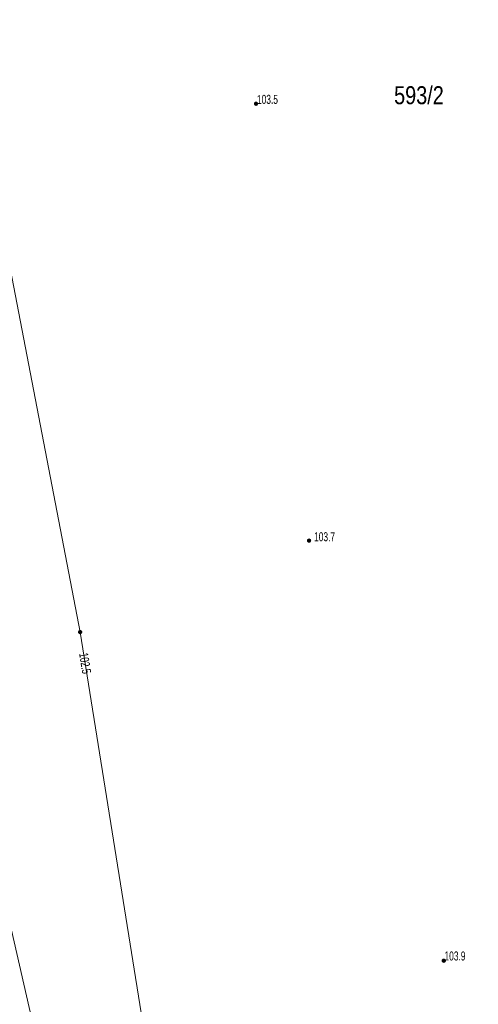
# Model space of a CAD drawing. Header units: inches. Extents: x 6497603 to 6502483, y 5925790 to 5934357.
# Tile 254 of 256: x 6501013 to 6501051, y 5927032 to 5927114. Entities that reach past the tile are written whole.
import ezdxf
from ezdxf.enums import TextEntityAlignment as Align

# ---------------------------------------------------------------- set-up
doc = ezdxf.new("R2010")
doc.units = ezdxf.units.IN
doc.header["$MEASUREMENT"] = 0
for name, color, linetype in [('211-numer działki ewidencyjnej', 7, 'Continuous'), ('pikieta naturalna', 7, 'Continuous'), ('pikieta naturalna-Atr2', 7, 'Continuous'), ('przewód kanalizacyjny', 7, 'Continuous'), ('przewód telekomunikacyjny podziemny', 7, 'Continuous'), ('rzędna', 7, 'Continuous'), ('rzędna-Atr2', 7, 'Continuous')]:
    doc.layers.add(name, color=color, linetype=linetype)
doc.styles.get("Standard").update_dxf_attribs({"font": 'arial.ttf'})

# ---------------------------------------------------------------- blocks, each defined once
blk = doc.blocks.new('PW01')
at = {"linetype": 'Continuous', "lineweight": 13}
h = blk.add_hatch(color=0, dxfattribs=at)
edge = h.paths.add_edge_path()
edge.add_arc((0, 0), 0.18, 0, 360)

msp = doc.modelspace()

# ---------------------------------------------------------------- linework, layer by layer
at = {"layer": 'przewód kanalizacyjny', "color": 34, "linetype": 'Continuous', "lineweight": 18, "flags": 128}
msp.add_lwpolyline([(6501003.95, 5927073.51), (6501025.81, 5926978.07), (6501035.87, 5926937.23), (6501039.66, 5926890.33), (6501042.57, 5926877.1), (6501036.67, 5926815.74), (6501025.75, 5926759.78), (6501010.3, 5926664.16), (6500995.69, 5926573.15), (6500985.69, 5926516.13), (6500980.52, 5926488.69), (6501036.78, 5926481.38)], dxfattribs=at)
at = {"layer": 'przewód telekomunikacyjny podziemny', "color": 30, "linetype": 'Continuous', "lineweight": 18, "flags": 128}
msp.add_lwpolyline([(6500929.05, 5927241.84), (6500960.76, 5927213.18), (6500969.75, 5927203.83), (6500976.03, 5927192.74), (6500991.19, 5927156.86), (6501009.09, 5927107.92), (6501017.71, 5927063.32), (6501024.89, 5927018.63), (6501034.29, 5926961.48), (6501039.84, 5926917.79), (6501045.09, 5926909.14), (6501045.07, 5926901.09), (6501050.9, 5926864.03), (6501044.69, 5926815.36), (6501035.71, 5926766.18)], dxfattribs=at)

# ---------------------------------------------------------------- block references
at = {"layer": 'pikieta naturalna', "color": 7, "linetype": 'Continuous', "lineweight": 13}
for p in [(6501032.37, 5927107.33), (6501036.79, 5927070.94), (6501048.02, 5927035.95)]:
    msp.add_blockref('PW01', p, dxfattribs=at)
at = {"layer": 'rzędna', "color": 30, "linetype": 'Continuous', "lineweight": 18}
msp.add_blockref('PW01', (6501017.71, 5927063.32), dxfattribs=at)

# ---------------------------------------------------------------- texts
at = {"layer": '211-numer działki ewidencyjnej', "color": 3, "linetype": 'Continuous', "lineweight": 18, "width": 0.79}
msp.add_text('593/2', height=1.5, dxfattribs=at).set_placement((6501043.88, 5927107.29))
at = {"layer": 'pikieta naturalna-Atr2', "color": 7, "width": 0.667}
for s, p in [('103.5', (6501032.45, 5927107.32)), ('103.7', (6501037.21, 5927070.89)), ('103.9', (6501048.08, 5927035.97))]:
    msp.add_text(s, height=0.75, dxfattribs=at).set_placement(p)
at = {"layer": 'rzędna-Atr2', "color": 30, "width": 0.667}
msp.add_text('102.5', height=0.75, rotation=279.127, dxfattribs=at).set_placement((6501017.99, 5927061.59), align=Align.MIDDLE_LEFT)

doc.saveas('drawing.dxf')
